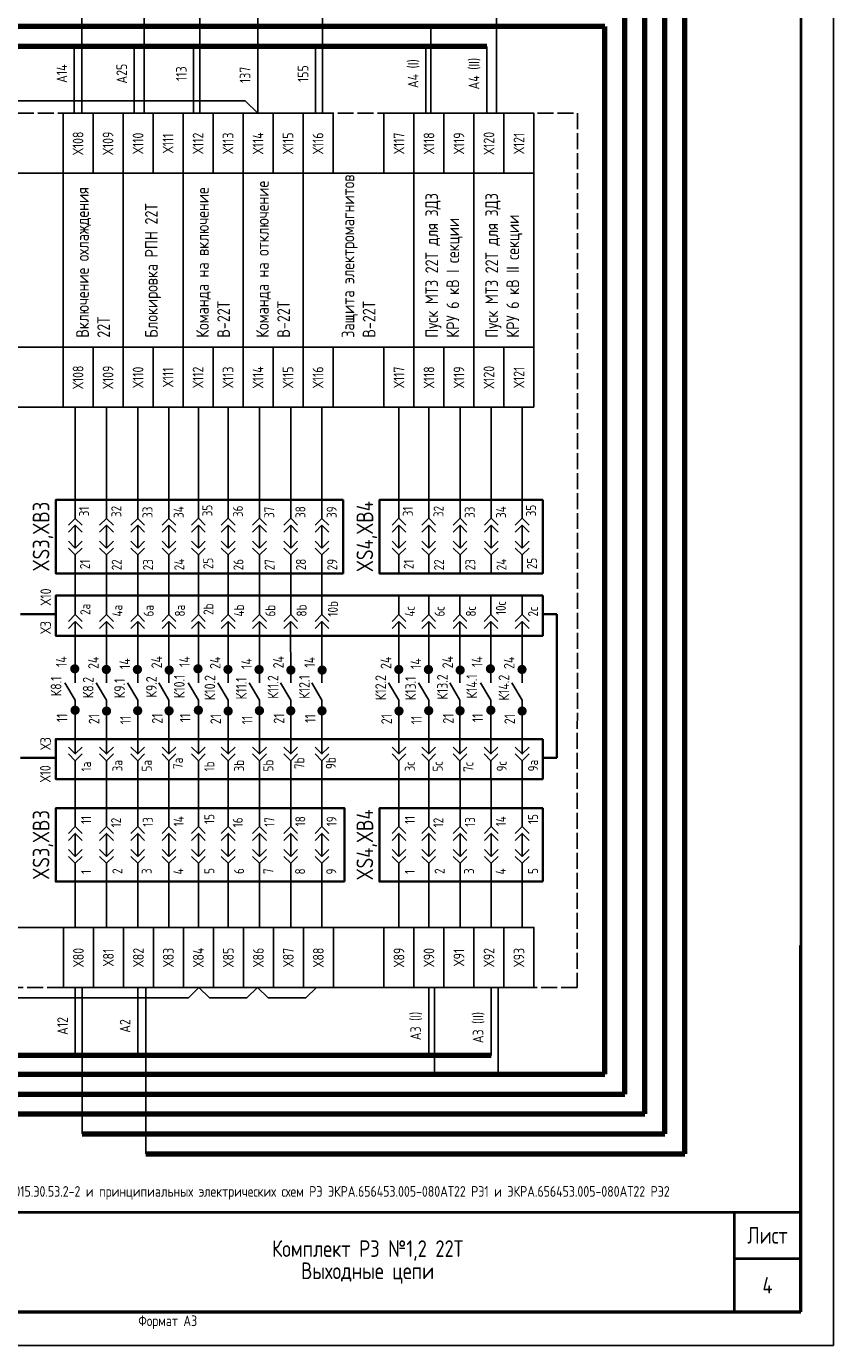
# Model space of a CAD drawing. Header units: millimetres. Extents: x 616 to 6446, y 2590 to 5711.
# Tile 13 of 50: x 2653 to 2774, y 3305 to 3503. Entities that reach past the tile are written whole.
import ezdxf

# ---------------------------------------------------------------- set-up
doc = ezdxf.new("R2010")
doc.units = ezdxf.units.MM
doc.linetypes.add('ACAD_ISO02W100', pattern=[15, 12, -3])
doc.layers.add('основная 0.5', color=7, linetype='Continuous', lineweight=50)
doc.styles.add('SIMPLEX', font='GOST.ttf', dxfattribs={"height": 5})

msp = doc.modelspace()

# ---------------------------------------------------------------- hatches: boundary and pattern name
for points in [[(2660.62, 3407.62, 1), (2660.62, 3406.23, 1)], [(2679.11, 3407.62, 1), (2679.11, 3406.23, 1)], [(2722.99, 3407.62, 1), (2722.99, 3406.23, 1)], [(2665.36, 3407.52, 1), (2665.36, 3406.13, 1)], [(2670.02, 3407.52, 1), (2670.02, 3406.12, 1)], [(2674.79, 3407.43, 1), (2674.79, 3406.04, 1)], [(2683.61, 3407.52, 1), (2683.61, 3406.13, 1)], [(2688.28, 3407.52, 1), (2688.28, 3406.12, 1)], [(2693.05, 3407.43, 1), (2693.05, 3406.04, 1)], [(2697.74, 3407.43, 1), (2697.74, 3406.04, 1)], [(2709.24, 3407.52, 1), (2709.24, 3406.13, 1)], [(2713.69, 3407.52, 1), (2713.69, 3406.12, 1)], [(2718.45, 3407.43, 1), (2718.45, 3406.04, 1)], [(2727.73, 3407.52, 1), (2727.73, 3406.13, 1)], [(2660.68, 3401.41, 1), (2660.68, 3400.01, 1)], [(2665.39, 3401.28, 1), (2665.39, 3399.89, 1)], [(2670.07, 3401.34, 1), (2670.07, 3399.94, 1)], [(2674.77, 3401.32, 1), (2674.77, 3399.92, 1)], [(2679.17, 3401.41, 1), (2679.17, 3400.01, 1)], [(2683.64, 3401.28, 1), (2683.64, 3399.89, 1)], [(2688.33, 3401.34, 1), (2688.33, 3399.94, 1)], [(2693.03, 3401.32, 1), (2693.03, 3399.92, 1)], [(2697.72, 3401.32, 1), (2697.72, 3399.92, 1)], [(2709.27, 3401.28, 1), (2709.27, 3399.89, 1)], [(2713.73, 3401.34, 1), (2713.73, 3399.94, 1)], [(2718.43, 3401.32, 1), (2718.43, 3399.92, 1)], [(2723.05, 3401.41, 1), (2723.05, 3400.01, 1)], [(2727.75, 3401.28, 1), (2727.75, 3399.89, 1)]]:
    msp.add_hatch(color=256).paths.add_polyline_path(points)

# ---------------------------------------------------------------- linework, layer by layer
for p, q in [((2774.48, 3305.35), (2774.48, 3602.4)), ((2774.48, 3305.35), (2774.48, 3602.4)), ((2679.4, 3490.31), (2679.4, 3518.31)), ((2688.08, 3490.31), (2688.08, 3518.31)), ((2697.79, 3490.31), (2697.79, 3518.31)), ((2671.02, 3490.31), (2671.02, 3515.31)), ((2661.69, 3490.31), (2661.69, 3512.31)), ((2723.88, 3490.31), (2723.88, 3506.31)), ((2714.07, 3490.31), (2714.07, 3503.31)), ((2584.79, 3492.19), (2686.2, 3492.19)), ((2686.2, 3492.19), (2688.08, 3490.31)), ((2658.87, 3481.31), (2651.17, 3481.31)), ((2683.73, 3481.31), (2676.87, 3481.31)), ((2658.87, 3455.19), (2651.17, 3455.19)), ((2683.73, 3455.19), (2676.87, 3455.19)), ((2658.87, 3446.19), (2651.17, 3446.19)), ((2660.7, 3446.19), (2660.7, 3431.24)), ((2665.39, 3446.19), (2665.39, 3431.24)), ((2670.08, 3446.19), (2670.08, 3431.24)), ((2674.76, 3446.19), (2674.76, 3431.24)), ((2682.86, 3446.19), (2676, 3446.19)), ((2679.18, 3446.19), (2679.18, 3431.24)), ((2683.65, 3446.19), (2683.65, 3431.24)), ((2688.34, 3446.19), (2688.34, 3431.24)), ((2693.02, 3446.19), (2693.02, 3431.24)), ((2697.71, 3446.19), (2697.71, 3431.24)), ((2709.27, 3446.19), (2709.27, 3431.24)), ((2713.74, 3446.19), (2713.74, 3431.24)), ((2718.43, 3446.19), (2718.43, 3431.24)), ((2723.12, 3446.19), (2723.12, 3431.24)), ((2727.76, 3446.19), (2727.76, 3431.24)), ((2660.7, 3432.27), (2660.7, 3429.51)), ((2665.39, 3432.27), (2665.39, 3429.51)), ((2670.08, 3432.27), (2670.08, 3429.51)), ((2674.76, 3432.27), (2674.76, 3429.51)), ((2679.18, 3432.27), (2679.18, 3429.52)), ((2683.65, 3432.27), (2683.65, 3429.52)), ((2688.34, 3432.27), (2688.34, 3429.52)), ((2693.02, 3432.27), (2693.02, 3429.52)), ((2697.71, 3432.27), (2697.71, 3429.51)), ((2709.27, 3432.27), (2709.27, 3429.52)), ((2713.74, 3432.27), (2713.74, 3429.52)), ((2718.43, 3432.27), (2718.43, 3429.52)), ((2723.12, 3432.27), (2723.12, 3429.52)), ((2727.76, 3432.27), (2727.76, 3429.52)), ((2660.7, 3428.48), (2660.7, 3425.04)), ((2665.39, 3428.48), (2665.39, 3425.04)), ((2670.08, 3428.48), (2670.08, 3425.04)), ((2674.76, 3428.48), (2674.76, 3425.04)), ((2679.18, 3428.48), (2679.18, 3425.04)), ((2683.65, 3428.48), (2683.65, 3425.04)), ((2688.34, 3428.48), (2688.34, 3425.04)), ((2693.02, 3428.48), (2693.02, 3425.04)), ((2697.71, 3428.48), (2697.71, 3425.04)), ((2709.27, 3428.48), (2709.27, 3425.04)), ((2713.74, 3428.48), (2713.74, 3425.04)), ((2718.43, 3428.48), (2718.43, 3425.04)), ((2723.12, 3428.48), (2723.12, 3425.04)), ((2727.76, 3428.48), (2727.76, 3425.04)), ((2660.7, 3424.01), (2660.7, 3421.25)), ((2665.39, 3424.01), (2665.39, 3421.25)), ((2670.08, 3424.01), (2670.08, 3421.25)), ((2674.76, 3424.01), (2674.76, 3421.25)), ((2679.18, 3424.01), (2679.18, 3421.25)), ((2683.65, 3424.01), (2683.65, 3421.25)), ((2688.34, 3424.01), (2688.34, 3421.25)), ((2693.02, 3424.01), (2693.02, 3421.25)), ((2697.71, 3424.01), (2697.71, 3421.25)), ((2709.27, 3424.01), (2709.27, 3421.25)), ((2713.74, 3424.01), (2713.74, 3421.25)), ((2718.43, 3424.01), (2718.43, 3421.25)), ((2723.12, 3424.01), (2723.12, 3421.25)), ((2727.76, 3424.01), (2727.76, 3421.25)), ((2660.7, 3417.81), (2660.7, 3421.25)), ((2660.7, 3417.81), (2660.7, 3421.25)), ((2665.39, 3417.81), (2665.39, 3421.25)), ((2670.08, 3417.81), (2670.08, 3421.25)), ((2674.76, 3417.81), (2674.76, 3421.25)), ((2679.18, 3417.81), (2679.18, 3421.25)), ((2683.65, 3417.81), (2683.65, 3421.25)), ((2688.34, 3417.81), (2688.34, 3421.25)), ((2693.03, 3417.81), (2693.03, 3421.25)), ((2697.71, 3417.81), (2697.71, 3421.25)), ((2660.7, 3417.81), (2660.7, 3415.06)), ((2665.39, 3417.81), (2665.39, 3415.06)), ((2670.08, 3417.81), (2670.08, 3415.06)), ((2674.76, 3417.81), (2674.76, 3415.06)), ((2679.18, 3417.81), (2679.18, 3415.06)), ((2683.65, 3417.81), (2683.65, 3415.06)), ((2688.34, 3417.81), (2688.34, 3415.06)), ((2693.02, 3417.81), (2693.02, 3415.06)), ((2697.71, 3417.81), (2697.71, 3415.06)), ((2709.27, 3417.81), (2709.27, 3415.06)), ((2713.74, 3417.81), (2713.74, 3415.06)), ((2718.42, 3417.81), (2718.42, 3415.06)), ((2723.06, 3417.81), (2723.06, 3415.06)), ((2727.76, 3417.81), (2727.76, 3415.06)), ((2660.69, 3414.02), (2660.7, 3404.82)), ((2665.39, 3414.02), (2665.39, 3404.82)), ((2670.08, 3414.02), (2670.08, 3404.82)), ((2674.75, 3414.01), (2674.76, 3404.82)), ((2679.17, 3414.02), (2679.18, 3404.82)), ((2683.65, 3414.02), (2683.65, 3404.82)), ((2688.34, 3414.02), (2688.34, 3404.82)), ((2693.01, 3414.01), (2693.02, 3404.82)), ((2697.7, 3414.01), (2697.71, 3404.82)), ((2709.27, 3414.02), (2709.27, 3404.82)), ((2713.74, 3414.02), (2713.74, 3404.82)), ((2718.41, 3414.01), (2718.42, 3404.82)), ((2723.06, 3414.02), (2723.06, 3404.82)), ((2727.76, 3414.02), (2727.76, 3404.82)), ((2659.15, 3404.82), (2660.7, 3402.24)), ((2663.84, 3404.82), (2665.39, 3402.24)), ((2668.53, 3404.82), (2670.08, 3402.24)), ((2673.22, 3404.82), (2674.76, 3402.24)), ((2677.63, 3404.82), (2679.18, 3402.24)), ((2682.1, 3404.82), (2683.65, 3402.24)), ((2686.79, 3404.82), (2688.34, 3402.24)), ((2691.47, 3404.82), (2693.02, 3402.24)), ((2696.17, 3404.82), (2697.71, 3402.24)), ((2707.72, 3404.82), (2709.27, 3402.24)), ((2712.19, 3404.82), (2713.74, 3402.24)), ((2716.88, 3404.82), (2718.42, 3402.24)), ((2721.51, 3404.82), (2723.06, 3402.24)), ((2726.21, 3404.82), (2727.76, 3402.24)), ((2660.7, 3402.24), (2660.7, 3394.16)), ((2665.39, 3402.24), (2665.39, 3394.16)), ((2670.08, 3402.24), (2670.08, 3394.16)), ((2674.76, 3402.24), (2674.76, 3394.16)), ((2679.18, 3402.24), (2679.18, 3394.16)), ((2683.65, 3402.24), (2683.65, 3394.16)), ((2688.34, 3402.24), (2688.34, 3394.16)), ((2693.02, 3402.24), (2693.02, 3394.16)), ((2697.71, 3402.24), (2697.71, 3394.16)), ((2709.27, 3402.24), (2709.27, 3394.16)), ((2713.74, 3402.24), (2713.74, 3394.16)), ((2718.42, 3402.24), (2718.42, 3394.16)), ((2723.06, 3402.24), (2723.06, 3394.16)), ((2727.76, 3402.24), (2727.76, 3394.16)), ((2660.7, 3390.37), (2660.7, 3393.13)), ((2665.39, 3390.37), (2665.39, 3393.13)), ((2670.08, 3390.37), (2670.08, 3393.13)), ((2674.76, 3390.37), (2674.76, 3393.13)), ((2679.18, 3390.37), (2679.18, 3393.13)), ((2683.65, 3390.37), (2683.65, 3393.13)), ((2688.34, 3390.37), (2688.34, 3393.13)), ((2693.02, 3390.37), (2693.02, 3393.13)), ((2697.71, 3390.37), (2697.71, 3393.13)), ((2709.27, 3390.37), (2709.27, 3393.13)), ((2713.74, 3390.37), (2713.74, 3393.13)), ((2718.42, 3390.37), (2718.42, 3393.13)), ((2723.06, 3390.37), (2723.06, 3393.13)), ((2727.76, 3390.37), (2727.76, 3393.13)), ((2660.7, 3390.37), (2660.7, 3386)), ((2665.39, 3390.37), (2665.39, 3386)), ((2670.08, 3390.37), (2670.08, 3386)), ((2674.76, 3390.37), (2674.76, 3386)), ((2679.18, 3390.37), (2679.18, 3386)), ((2683.65, 3390.37), (2683.65, 3386)), ((2688.34, 3390.37), (2688.34, 3386)), ((2693.02, 3390.37), (2693.02, 3386)), ((2697.71, 3390.37), (2697.71, 3386)), ((2709.27, 3390.37), (2709.27, 3386)), ((2713.74, 3390.37), (2713.74, 3386)), ((2718.43, 3390.37), (2718.43, 3386)), ((2723.12, 3390.37), (2723.12, 3386)), ((2727.76, 3390.37), (2727.76, 3386)), ((2660.7, 3383.25), (2660.7, 3386)), ((2665.39, 3383.25), (2665.39, 3386)), ((2670.08, 3383.25), (2670.08, 3386)), ((2674.76, 3383.25), (2674.76, 3386)), ((2679.18, 3383.25), (2679.18, 3386)), ((2683.65, 3383.25), (2683.65, 3386)), ((2688.34, 3383.25), (2688.34, 3386)), ((2693.02, 3383.25), (2693.02, 3386)), ((2697.71, 3383.25), (2697.71, 3386)), ((2709.27, 3383.25), (2709.27, 3386)), ((2713.74, 3383.25), (2713.74, 3386)), ((2718.43, 3383.25), (2718.43, 3386)), ((2723.12, 3383.25), (2723.12, 3386)), ((2727.76, 3383.25), (2727.76, 3386)), ((2660.7, 3378.77), (2660.7, 3382.21)), ((2665.39, 3378.77), (2665.39, 3382.21)), ((2670.08, 3378.77), (2670.08, 3382.21)), ((2674.76, 3378.77), (2674.76, 3382.21)), ((2679.18, 3378.77), (2679.18, 3382.21)), ((2683.65, 3378.77), (2683.65, 3382.21)), ((2688.34, 3378.77), (2688.34, 3382.21)), ((2693.02, 3378.77), (2693.02, 3382.21)), ((2697.71, 3378.77), (2697.71, 3382.21)), ((2709.27, 3378.77), (2709.27, 3382.21)), ((2713.74, 3378.77), (2713.74, 3382.21)), ((2718.43, 3378.77), (2718.43, 3382.21)), ((2723.12, 3378.77), (2723.12, 3382.21)), ((2727.76, 3378.77), (2727.76, 3382.21)), ((2660.7, 3374.98), (2660.7, 3377.74)), ((2665.39, 3374.98), (2665.39, 3377.74)), ((2670.08, 3374.98), (2670.08, 3377.74)), ((2674.76, 3374.98), (2674.76, 3377.74)), ((2679.18, 3374.98), (2679.18, 3377.74)), ((2683.65, 3374.98), (2683.65, 3377.74)), ((2688.34, 3374.98), (2688.34, 3377.74)), ((2693.02, 3374.98), (2693.02, 3377.74)), ((2697.71, 3374.98), (2697.71, 3377.74)), ((2709.27, 3374.98), (2709.27, 3377.74)), ((2713.74, 3374.98), (2713.74, 3377.74)), ((2718.43, 3374.98), (2718.43, 3377.74)), ((2723.12, 3374.98), (2723.12, 3377.74)), ((2727.76, 3374.98), (2727.76, 3377.74)), ((2660.7, 3368.11), (2660.7, 3374.98)), ((2660.7, 3368.11), (2660.7, 3374.98)), ((2665.39, 3368.11), (2665.39, 3374.98)), ((2670.08, 3368.11), (2670.08, 3374.98)), ((2674.76, 3368.11), (2674.76, 3374.98)), ((2679.18, 3368.11), (2679.18, 3374.98)), ((2683.65, 3368.11), (2683.65, 3374.98)), ((2688.34, 3368.11), (2688.34, 3374.98)), ((2693.02, 3368.11), (2693.02, 3374.98)), ((2697.71, 3368.11), (2697.71, 3374.98)), ((2709.27, 3368.11), (2709.27, 3374.98)), ((2713.74, 3368.11), (2713.74, 3374.98)), ((2718.43, 3368.11), (2718.43, 3374.98)), ((2723.12, 3368.11), (2723.12, 3374.98)), ((2727.76, 3368.11), (2727.76, 3374.98)), ((2651.17, 3368.11), (2658.92, 3368.11)), ((2676, 3368.11), (2682.86, 3368.11)), ((2661.72, 3359.11), (2661.72, 3337.11)), ((2671.3, 3359.11), (2671.3, 3334.11)), ((2677.67, 3357.53), (2679.25, 3359.11)), ((2679.25, 3359.11), (2680.83, 3357.53)), ((2686.45, 3357.53), (2688.03, 3359.11)), ((2688.03, 3359.11), (2689.62, 3357.53)), ((2695.29, 3357.53), (2696.87, 3359.11)), ((2714.62, 3359.11), (2714.62, 3346.11)), ((2724.14, 3359.11), (2724.14, 3346.11)), ((2584.35, 3357.53), (2677.67, 3357.53)), ((2680.83, 3357.53), (2686.45, 3357.53)), ((2689.62, 3357.53), (2695.29, 3357.53)), ((2354.47, 3305.35), (2774.48, 3305.35))]:
    msp.add_line(p, q)
at = {"lineweight": 40}
for p, q in [((2769.56, 3597.4), (2769.56, 3310.4)), ((2759.56, 3325.4), (2759.56, 3310.4)), ((2759.56, 3318.4), (2769.56, 3318.4)), ((2374.47, 3310.4), (2769.56, 3310.4))]:
    msp.add_line(p, q, dxfattribs=at)
at = {"lineweight": 80}
for p, q in [((2752.17, 3334.11), (2752.17, 3515.31)), ((2749.17, 3337.11), (2749.17, 3512.31)), ((2746.17, 3340.11), (2746.17, 3509.31)), ((2743.17, 3343.11), (2743.17, 3506.31)), ((2740.17, 3503.31), (2488.55, 3503.31)), ((2740.17, 3346.11), (2740.17, 3503.31)), ((2592.67, 3346.11), (2740.17, 3346.11)), ((2602.16, 3343.11), (2743.17, 3343.11)), ((2611.13, 3340.11), (2746.17, 3340.11)), ((2661.72, 3337.11), (2749.17, 3337.11)), ((2671.3, 3334.11), (2752.17, 3334.11))]:
    msp.add_line(p, q, dxfattribs=at)
at = {"color": 3, "lineweight": 80}
for p, q in [((2722.45, 3500.31), (2420.64, 3500.31)), ((2723.12, 3348.88), (2421.5, 3348.88))]:
    msp.add_line(p, q, dxfattribs=at)
at = {"color": 3}
for p, q in [((2660.53, 3490.31), (2660.53, 3500.31)), ((2669.52, 3490.31), (2669.52, 3500.31)), ((2678.44, 3490.31), (2678.44, 3500.31)), ((2696.72, 3490.31), (2696.72, 3500.31)), ((2713.31, 3490.31), (2713.31, 3500.31)), ((2722.45, 3490.31), (2722.45, 3500.31)), ((2660.7, 3359.11), (2660.7, 3349.11)), ((2670.08, 3359.11), (2670.08, 3349.11)), ((2713.74, 3359.11), (2713.74, 3348.88)), ((2723.12, 3359.11), (2723.12, 3348.88))]:
    msp.add_line(p, q, dxfattribs=at)
at = {"lineweight": 35}
for p, q in [((2657.76, 3415.14), (2652.49, 3415.14)), ((2732.93, 3415.14), (2730.84, 3415.14)), ((2732.93, 3393.54), (2732.93, 3415.14)), ((2657.76, 3393.54), (2652.49, 3393.54)), ((2732.93, 3393.54), (2730.84, 3393.54))]:
    msp.add_line(p, q, dxfattribs=at)
at = {"color": 32, "linetype": 'ACAD_ISO02W100', "ltscale": 0.2, "true_color": 0xcd6928}
msp.add_lwpolyline([(2721.88, 3359.11), (2571.03, 3359.11), (2571.07, 3490.31), (2736.05, 3490.31), (2736.02, 3359.11), (2721.88, 3359.11)], dxfattribs=at)
for points in [[(2663.37, 3481.31), (2663.37, 3490.31), (2658.87, 3490.31), (2658.87, 3481.31)], [(2667.87, 3481.31), (2667.87, 3490.31), (2663.37, 3490.31), (2663.37, 3481.31)], [(2672.37, 3481.31), (2672.37, 3490.31), (2667.87, 3490.31), (2667.87, 3481.31)], [(2676.87, 3481.31), (2676.87, 3490.31), (2672.37, 3490.31), (2672.37, 3481.31)], [(2681.37, 3481.31), (2681.37, 3490.31), (2676.87, 3490.31), (2676.87, 3481.31)], [(2685.87, 3481.31), (2685.87, 3490.31), (2681.37, 3490.31), (2681.37, 3481.31)], [(2690.37, 3481.31), (2690.37, 3490.31), (2685.87, 3490.31), (2685.87, 3481.31)], [(2694.87, 3481.31), (2694.87, 3490.31), (2690.37, 3490.31), (2690.37, 3481.31)], [(2699.37, 3481.31), (2699.37, 3490.31), (2694.87, 3490.31), (2694.87, 3481.31)], [(2711.52, 3481.31), (2711.52, 3490.31), (2707.02, 3490.31), (2707.02, 3481.31)], [(2716.02, 3481.31), (2716.02, 3490.31), (2711.52, 3490.31), (2711.52, 3481.31)], [(2720.52, 3481.31), (2720.52, 3490.31), (2716.02, 3490.31), (2716.02, 3481.31)], [(2725.02, 3481.31), (2725.02, 3490.31), (2720.52, 3490.31), (2720.52, 3481.31)], [(2729.52, 3481.31), (2729.52, 3490.31), (2725.02, 3490.31), (2725.02, 3481.31)], [(2667.87, 3455.19), (2667.87, 3481.31), (2658.87, 3481.31), (2658.87, 3455.19)], [(2676.87, 3455.19), (2676.87, 3481.31), (2667.87, 3481.31), (2667.87, 3455.19)], [(2685.87, 3455.19), (2685.87, 3481.31), (2676.87, 3481.31), (2676.87, 3455.19)], [(2694.87, 3455.19), (2694.87, 3481.31), (2685.87, 3481.31), (2685.87, 3455.19)], [(2711.52, 3455.19), (2711.52, 3481.31), (2694.87, 3481.31), (2694.87, 3455.19)], [(2720.52, 3455.19), (2720.52, 3481.31), (2711.52, 3481.31), (2711.52, 3455.19)], [(2729.52, 3455.19), (2729.52, 3481.31), (2720.52, 3481.31), (2720.52, 3455.19)], [(2663.37, 3446.19), (2663.37, 3455.19), (2658.87, 3455.19), (2658.87, 3446.19)], [(2667.87, 3446.19), (2667.87, 3455.19), (2663.37, 3455.19), (2663.37, 3446.19)], [(2672.37, 3446.19), (2672.37, 3455.19), (2667.87, 3455.19), (2667.87, 3446.19)], [(2676.87, 3446.19), (2676.87, 3455.19), (2672.37, 3455.19), (2672.37, 3446.19)], [(2681.37, 3446.19), (2681.37, 3455.19), (2676.87, 3455.19), (2676.87, 3446.19)], [(2685.87, 3446.19), (2685.87, 3455.19), (2681.37, 3455.19), (2681.37, 3446.19)], [(2690.37, 3446.19), (2690.37, 3455.19), (2685.87, 3455.19), (2685.87, 3446.19)], [(2694.87, 3446.19), (2694.87, 3455.19), (2690.37, 3455.19), (2690.37, 3446.19)], [(2699.37, 3446.19), (2699.37, 3455.19), (2694.87, 3455.19), (2694.87, 3446.19)], [(2707.02, 3446.19), (2707.02, 3455.19), (2699.37, 3455.19), (2699.37, 3446.19)], [(2711.52, 3446.19), (2711.52, 3455.19), (2707.02, 3455.19), (2707.02, 3446.19)], [(2716.02, 3446.19), (2716.02, 3455.19), (2711.52, 3455.19), (2711.52, 3446.19)], [(2720.52, 3446.19), (2720.52, 3455.19), (2716.02, 3455.19), (2716.02, 3446.19)], [(2725.02, 3446.19), (2725.02, 3455.19), (2720.52, 3455.19), (2720.52, 3446.19)], [(2729.52, 3446.19), (2729.52, 3455.19), (2725.02, 3455.19), (2725.02, 3446.19)], [(2663.42, 3359.11), (2663.42, 3368.11), (2658.92, 3368.11), (2658.92, 3359.11)], [(2667.92, 3359.11), (2667.92, 3368.11), (2663.42, 3368.11), (2663.42, 3359.11)], [(2672.42, 3359.11), (2672.42, 3368.11), (2667.92, 3368.11), (2667.92, 3359.11)], [(2676.92, 3359.11), (2676.92, 3368.11), (2672.42, 3368.11), (2672.42, 3359.11)], [(2681.42, 3359.11), (2681.42, 3368.11), (2676.92, 3368.11), (2676.92, 3359.11)], [(2685.92, 3359.11), (2685.92, 3368.11), (2681.42, 3368.11), (2681.42, 3359.11)], [(2690.42, 3359.11), (2690.42, 3368.11), (2685.92, 3368.11), (2685.92, 3359.11)], [(2694.92, 3359.11), (2694.92, 3368.11), (2690.42, 3368.11), (2690.42, 3359.11)], [(2699.42, 3359.11), (2699.42, 3368.11), (2694.92, 3368.11), (2694.92, 3359.11)], [(2707.02, 3359.11), (2707.02, 3368.11), (2699.42, 3368.11), (2699.42, 3359.11)], [(2711.52, 3359.11), (2711.52, 3368.11), (2707.02, 3368.11), (2707.02, 3359.11)], [(2716.02, 3359.11), (2716.02, 3368.11), (2711.52, 3368.11), (2711.52, 3359.11)], [(2720.52, 3359.11), (2720.52, 3368.11), (2716.02, 3368.11), (2716.02, 3359.11)], [(2725.02, 3359.11), (2725.02, 3368.11), (2720.52, 3368.11), (2720.52, 3359.11)], [(2729.52, 3359.11), (2729.52, 3368.11), (2725.02, 3368.11), (2725.02, 3359.11)]]:
    msp.add_lwpolyline(points, close=True)
at = {"lineweight": 35}
for points in [[(2700.88, 3432.27), (2700.88, 3421.25), (2657.76, 3421.25), (2657.76, 3432.27)], [(2730.84, 3432.27), (2730.84, 3421.25), (2706.34, 3421.25), (2706.34, 3432.27)], [(2730.84, 3417.92), (2730.84, 3411.9), (2657.76, 3411.9), (2657.76, 3417.92)], [(2730.84, 3396.39), (2730.84, 3390.37), (2657.76, 3390.37), (2657.76, 3396.39)], [(2701.11, 3374.98), (2701.11, 3386), (2657.76, 3386), (2657.76, 3374.98)], [(2730.84, 3374.98), (2730.84, 3386), (2706.34, 3386), (2706.34, 3374.98)]]:
    msp.add_lwpolyline(points, close=True, dxfattribs=at)
for points in [[(2659.66, 3428.48), (2660.7, 3429.51), (2661.73, 3428.48)], [(2664.36, 3428.48), (2665.39, 3429.51), (2666.42, 3428.48)], [(2669.05, 3428.48), (2670.08, 3429.51), (2671.11, 3428.48)], [(2673.73, 3428.48), (2674.76, 3429.51), (2675.8, 3428.48)], [(2678.15, 3428.48), (2679.18, 3429.52), (2680.21, 3428.48)], [(2682.61, 3428.48), (2683.65, 3429.52), (2684.68, 3428.48)], [(2687.31, 3428.48), (2688.34, 3429.52), (2689.37, 3428.48)], [(2691.99, 3428.48), (2693.02, 3429.52), (2694.05, 3428.48)], [(2696.68, 3428.48), (2697.71, 3429.51), (2698.75, 3428.48)], [(2708.24, 3428.48), (2709.27, 3429.52), (2710.31, 3428.48)], [(2712.71, 3428.48), (2713.74, 3429.52), (2714.77, 3428.48)], [(2717.4, 3428.48), (2718.43, 3429.52), (2719.47, 3428.48)], [(2722.08, 3428.48), (2723.12, 3429.52), (2724.15, 3428.48)], [(2726.72, 3428.48), (2727.76, 3429.52), (2728.79, 3428.48)], [(2659.66, 3427.45), (2660.7, 3428.48), (2661.73, 3427.45)], [(2664.36, 3427.45), (2665.39, 3428.48), (2666.42, 3427.45)], [(2669.05, 3427.45), (2670.08, 3428.48), (2671.11, 3427.45)], [(2673.73, 3427.45), (2674.76, 3428.48), (2675.8, 3427.45)], [(2678.15, 3427.45), (2679.18, 3428.48), (2680.21, 3427.45)], [(2682.61, 3427.45), (2683.65, 3428.48), (2684.68, 3427.45)], [(2687.31, 3427.45), (2688.34, 3428.48), (2689.37, 3427.45)], [(2691.99, 3427.45), (2693.02, 3428.48), (2694.05, 3427.45)], [(2696.68, 3427.45), (2697.71, 3428.48), (2698.75, 3427.45)], [(2708.24, 3427.45), (2709.27, 3428.48), (2710.31, 3427.45)], [(2712.71, 3427.45), (2713.74, 3428.48), (2714.77, 3427.45)], [(2717.4, 3427.45), (2718.43, 3428.48), (2719.47, 3427.45)], [(2722.08, 3427.45), (2723.12, 3428.48), (2724.15, 3427.45)], [(2726.72, 3427.45), (2727.76, 3428.48), (2728.79, 3427.45)], [(2659.66, 3426.07), (2660.7, 3425.04), (2661.73, 3426.07)], [(2664.36, 3426.07), (2665.39, 3425.04), (2666.42, 3426.07)], [(2669.05, 3426.07), (2670.08, 3425.04), (2671.11, 3426.07)], [(2673.73, 3426.07), (2674.76, 3425.04), (2675.8, 3426.07)], [(2678.15, 3426.07), (2679.18, 3425.04), (2680.21, 3426.07)], [(2682.61, 3426.07), (2683.65, 3425.04), (2684.68, 3426.07)], [(2687.31, 3426.07), (2688.34, 3425.04), (2689.37, 3426.07)], [(2691.99, 3426.07), (2693.02, 3425.04), (2694.05, 3426.07)], [(2696.68, 3426.07), (2697.71, 3425.04), (2698.75, 3426.07)], [(2708.24, 3426.07), (2709.27, 3425.04), (2710.31, 3426.07)], [(2712.71, 3426.07), (2713.74, 3425.04), (2714.77, 3426.07)], [(2717.4, 3426.07), (2718.43, 3425.04), (2719.47, 3426.07)], [(2722.08, 3426.07), (2723.12, 3425.04), (2724.15, 3426.07)], [(2726.72, 3426.07), (2727.76, 3425.04), (2728.79, 3426.07)], [(2659.66, 3425.04), (2660.7, 3424.01), (2661.73, 3425.04)], [(2664.36, 3425.04), (2665.39, 3424.01), (2666.42, 3425.04)], [(2669.05, 3425.04), (2670.08, 3424.01), (2671.11, 3425.04)], [(2673.73, 3425.04), (2674.76, 3424.01), (2675.8, 3425.04)], [(2678.15, 3425.04), (2679.18, 3424.01), (2680.21, 3425.04)], [(2682.61, 3425.04), (2683.65, 3424.01), (2684.68, 3425.04)], [(2687.31, 3425.04), (2688.34, 3424.01), (2689.37, 3425.04)], [(2691.99, 3425.04), (2693.02, 3424.01), (2694.05, 3425.04)], [(2696.68, 3425.04), (2697.71, 3424.01), (2698.75, 3425.04)], [(2708.24, 3425.04), (2709.27, 3424.01), (2710.31, 3425.04)], [(2712.71, 3425.04), (2713.74, 3424.01), (2714.77, 3425.04)], [(2717.4, 3425.04), (2718.43, 3424.01), (2719.47, 3425.04)], [(2722.08, 3425.04), (2723.12, 3424.01), (2724.15, 3425.04)], [(2726.72, 3425.04), (2727.76, 3424.01), (2728.79, 3425.04)], [(2659.66, 3414.02), (2660.7, 3415.06), (2661.73, 3414.02)], [(2659.66, 3412.99), (2660.7, 3414.02), (2661.73, 3412.99)], [(2664.36, 3414.02), (2665.39, 3415.06), (2666.42, 3414.02)], [(2664.36, 3412.99), (2665.39, 3414.02), (2666.42, 3412.99)], [(2669.05, 3414.02), (2670.08, 3415.06), (2671.11, 3414.02)], [(2669.05, 3412.99), (2670.08, 3414.02), (2671.11, 3412.99)], [(2673.73, 3414.02), (2674.76, 3415.06), (2675.8, 3414.02)], [(2673.73, 3412.99), (2674.76, 3414.02), (2675.8, 3412.99)], [(2678.15, 3414.02), (2679.18, 3415.06), (2680.21, 3414.02)], [(2678.15, 3412.99), (2679.18, 3414.02), (2680.21, 3412.99)], [(2682.61, 3414.02), (2683.65, 3415.06), (2684.68, 3414.02)], [(2682.61, 3412.99), (2683.65, 3414.02), (2684.68, 3412.99)], [(2687.31, 3414.02), (2688.34, 3415.06), (2689.37, 3414.02)], [(2687.31, 3412.99), (2688.34, 3414.02), (2689.37, 3412.99)], [(2691.99, 3414.02), (2693.02, 3415.06), (2694.05, 3414.02)], [(2691.99, 3412.99), (2693.02, 3414.02), (2694.05, 3412.99)], [(2696.68, 3414.02), (2697.71, 3415.06), (2698.75, 3414.02)], [(2696.68, 3412.99), (2697.71, 3414.02), (2698.75, 3412.99)], [(2708.24, 3414.02), (2709.27, 3415.06), (2710.31, 3414.02)], [(2708.24, 3412.99), (2709.27, 3414.02), (2710.31, 3412.99)], [(2712.71, 3414.02), (2713.74, 3415.06), (2714.77, 3414.02)], [(2712.71, 3412.99), (2713.74, 3414.02), (2714.77, 3412.99)], [(2717.39, 3414.02), (2718.42, 3415.06), (2719.46, 3414.02)], [(2717.39, 3412.99), (2718.42, 3414.02), (2719.46, 3412.99)], [(2722.03, 3414.02), (2723.06, 3415.06), (2724.1, 3414.02)], [(2722.03, 3412.99), (2723.06, 3414.02), (2724.1, 3412.99)], [(2726.72, 3414.02), (2727.76, 3415.06), (2728.79, 3414.02)], [(2726.72, 3412.99), (2727.76, 3414.02), (2728.79, 3412.99)], [(2659.66, 3395.19), (2660.7, 3394.16), (2661.73, 3395.19)], [(2659.66, 3394.16), (2660.7, 3393.13), (2661.73, 3394.16)], [(2664.36, 3395.19), (2665.39, 3394.16), (2666.42, 3395.19)], [(2664.36, 3394.16), (2665.39, 3393.13), (2666.42, 3394.16)], [(2669.05, 3395.19), (2670.08, 3394.16), (2671.11, 3395.19)], [(2669.05, 3394.16), (2670.08, 3393.13), (2671.11, 3394.16)], [(2673.73, 3395.19), (2674.76, 3394.16), (2675.8, 3395.19)], [(2673.73, 3394.16), (2674.76, 3393.13), (2675.8, 3394.16)], [(2678.15, 3395.19), (2679.18, 3394.16), (2680.21, 3395.19)], [(2678.15, 3394.16), (2679.18, 3393.13), (2680.21, 3394.16)], [(2682.61, 3395.19), (2683.65, 3394.16), (2684.68, 3395.19)], [(2682.61, 3394.16), (2683.65, 3393.13), (2684.68, 3394.16)], [(2687.31, 3395.19), (2688.34, 3394.16), (2689.37, 3395.19)], [(2687.31, 3394.16), (2688.34, 3393.13), (2689.37, 3394.16)], [(2691.99, 3395.19), (2693.02, 3394.16), (2694.05, 3395.19)], [(2691.99, 3394.16), (2693.02, 3393.13), (2694.05, 3394.16)], [(2696.68, 3395.19), (2697.71, 3394.16), (2698.75, 3395.19)], [(2696.68, 3394.16), (2697.71, 3393.13), (2698.75, 3394.16)], [(2708.24, 3395.19), (2709.27, 3394.16), (2710.31, 3395.19)], [(2708.24, 3394.16), (2709.27, 3393.13), (2710.31, 3394.16)], [(2712.71, 3395.19), (2713.74, 3394.16), (2714.77, 3395.19)], [(2712.71, 3394.16), (2713.74, 3393.13), (2714.77, 3394.16)], [(2717.39, 3395.19), (2718.42, 3394.16), (2719.46, 3395.19)], [(2717.39, 3394.16), (2718.42, 3393.13), (2719.46, 3394.16)], [(2722.03, 3395.19), (2723.06, 3394.16), (2724.1, 3395.19)], [(2722.03, 3394.16), (2723.06, 3393.13), (2724.1, 3394.16)], [(2726.72, 3395.19), (2727.76, 3394.16), (2728.79, 3395.19)], [(2726.72, 3394.16), (2727.76, 3393.13), (2728.79, 3394.16)], [(2659.66, 3382.21), (2660.7, 3383.25), (2661.73, 3382.21)], [(2659.66, 3381.18), (2660.7, 3382.21), (2661.73, 3381.18)], [(2664.36, 3382.21), (2665.39, 3383.25), (2666.42, 3382.21)], [(2664.36, 3381.18), (2665.39, 3382.21), (2666.42, 3381.18)], [(2669.05, 3382.21), (2670.08, 3383.25), (2671.11, 3382.21)], [(2669.05, 3381.18), (2670.08, 3382.21), (2671.11, 3381.18)], [(2673.73, 3382.21), (2674.76, 3383.25), (2675.8, 3382.21)], [(2673.73, 3381.18), (2674.76, 3382.21), (2675.8, 3381.18)], [(2678.15, 3382.21), (2679.18, 3383.25), (2680.21, 3382.21)], [(2678.15, 3381.18), (2679.18, 3382.21), (2680.21, 3381.18)], [(2682.61, 3382.21), (2683.65, 3383.25), (2684.68, 3382.21)], [(2682.61, 3381.18), (2683.65, 3382.21), (2684.68, 3381.18)], [(2687.31, 3382.21), (2688.34, 3383.25), (2689.37, 3382.21)], [(2687.31, 3381.18), (2688.34, 3382.21), (2689.37, 3381.18)], [(2691.99, 3382.21), (2693.02, 3383.25), (2694.05, 3382.21)], [(2691.99, 3381.18), (2693.02, 3382.21), (2694.05, 3381.18)], [(2696.68, 3382.21), (2697.71, 3383.25), (2698.75, 3382.21)], [(2696.68, 3381.18), (2697.71, 3382.21), (2698.75, 3381.18)], [(2708.24, 3382.21), (2709.27, 3383.25), (2710.31, 3382.21)], [(2708.24, 3381.18), (2709.27, 3382.21), (2710.31, 3381.18)], [(2712.71, 3382.21), (2713.74, 3383.25), (2714.77, 3382.21)], [(2712.71, 3381.18), (2713.74, 3382.21), (2714.77, 3381.18)], [(2717.4, 3382.21), (2718.43, 3383.25), (2719.47, 3382.21)], [(2717.4, 3381.18), (2718.43, 3382.21), (2719.47, 3381.18)], [(2722.08, 3382.21), (2723.12, 3383.25), (2724.15, 3382.21)], [(2722.08, 3381.18), (2723.12, 3382.21), (2724.15, 3381.18)], [(2726.72, 3382.21), (2727.76, 3383.25), (2728.79, 3382.21)], [(2726.72, 3381.18), (2727.76, 3382.21), (2728.79, 3381.18)], [(2659.66, 3379.8), (2660.7, 3378.77), (2661.73, 3379.8)], [(2659.66, 3378.77), (2660.7, 3377.74), (2661.73, 3378.77)], [(2664.36, 3379.8), (2665.39, 3378.77), (2666.42, 3379.8)], [(2664.36, 3378.77), (2665.39, 3377.74), (2666.42, 3378.77)], [(2669.05, 3379.8), (2670.08, 3378.77), (2671.11, 3379.8)], [(2669.05, 3378.77), (2670.08, 3377.74), (2671.11, 3378.77)], [(2673.73, 3379.8), (2674.76, 3378.77), (2675.8, 3379.8)], [(2673.73, 3378.77), (2674.76, 3377.74), (2675.8, 3378.77)], [(2678.15, 3379.8), (2679.18, 3378.77), (2680.21, 3379.8)], [(2678.15, 3378.77), (2679.18, 3377.74), (2680.21, 3378.77)], [(2682.61, 3379.8), (2683.65, 3378.77), (2684.68, 3379.8)], [(2682.61, 3378.77), (2683.65, 3377.74), (2684.68, 3378.77)], [(2687.31, 3379.8), (2688.34, 3378.77), (2689.37, 3379.8)], [(2687.31, 3378.77), (2688.34, 3377.74), (2689.37, 3378.77)], [(2691.99, 3379.8), (2693.02, 3378.77), (2694.05, 3379.8)], [(2691.99, 3378.77), (2693.02, 3377.74), (2694.05, 3378.77)], [(2696.68, 3379.8), (2697.71, 3378.77), (2698.75, 3379.8)], [(2696.68, 3378.77), (2697.71, 3377.74), (2698.75, 3378.77)], [(2708.24, 3379.8), (2709.27, 3378.77), (2710.31, 3379.8)], [(2708.24, 3378.77), (2709.27, 3377.74), (2710.31, 3378.77)], [(2712.71, 3379.8), (2713.74, 3378.77), (2714.77, 3379.8)], [(2712.71, 3378.77), (2713.74, 3377.74), (2714.77, 3378.77)], [(2717.4, 3379.8), (2718.43, 3378.77), (2719.47, 3379.8)], [(2717.4, 3378.77), (2718.43, 3377.74), (2719.47, 3378.77)], [(2722.08, 3379.8), (2723.12, 3378.77), (2724.15, 3379.8)], [(2722.08, 3378.77), (2723.12, 3377.74), (2724.15, 3378.77)], [(2726.72, 3379.8), (2727.76, 3378.77), (2728.79, 3379.8)], [(2726.72, 3378.77), (2727.76, 3377.74), (2728.79, 3378.77)]]:
    msp.add_lwpolyline(points)
at = {"layer": 'основная 0.5', "color": 0}
for p, q in [((2769.56, 3310.4), (2769.56, 3365.4)), ((2584.56, 3310.4), (2769.56, 3310.4))]:
    msp.add_line(p, q, dxfattribs=at)
at = {"layer": 'основная 0.5', "lineweight": 40}
msp.add_line((2649.56, 3325.4), (2769.56, 3325.4), dxfattribs=at)

# ---------------------------------------------------------------- texts
at = {"style": 'SIMPLEX'}
for s, p in [('31', (2662.77, 3429.82)), ('32', (2667.6, 3429.7)), ('33', (2672.29, 3429.57)), ('34', (2676.97, 3429.57)), ('35', (2681.26, 3429.82)), ('36', (2685.85, 3429.7)), ('37', (2690.55, 3429.57)), ('38', (2695.23, 3429.57)), ('39', (2699.92, 3429.57)), ('31', (2711.35, 3429.82)), ('32', (2715.95, 3429.7)), ('33', (2720.64, 3429.57)), ('34', (2725.33, 3429.57)), ('35', (2729.83, 3429.82)), ('21', (2662.9, 3421.89)), ('22', (2667.67, 3421.71)), ('23', (2672.37, 3421.71)), ('24', (2677.05, 3421.71)), ('25', (2681.39, 3421.89)), ('26', (2685.93, 3421.71)), ('27', (2690.62, 3421.71)), ('28', (2695.31, 3421.71)), ('29', (2700, 3421.71)), ('21', (2711.48, 3421.89)), ('22', (2716.03, 3421.71)), ('23', (2720.72, 3421.71)), ('24', (2725.4, 3421.71)), ('25', (2729.96, 3421.89)), ('10b', (2700.1, 3414.77)), ('10с', (2725.31, 3415.01)), ('2а', (2662.95, 3415.01)), ('4а', (2667.77, 3414.77)), ('6а', (2672.46, 3414.77)), ('8а', (2677.15, 3414.77)), ('2b', (2681.43, 3415.01)), ('4b', (2686.03, 3414.77)), ('6b', (2690.72, 3414.77)), ('8b', (2695.4, 3414.77)), ('4с', (2711.65, 3414.77)), ('6с', (2716.12, 3414.77)), ('8с', (2720.81, 3414.77)), ('2с', (2730.14, 3414.77)), ('7а', (2676.84, 3391.88)), ('1b', (2681.56, 3391.53)), ('3b', (2686.03, 3391.53)), ('5b', (2690.43, 3391.51)), ('7b', (2695.09, 3391.88)), ('9b', (2699.79, 3391.88)), ('1а', (2663.08, 3391.53)), ('3а', (2667.77, 3391.53)), ('5а', (2672.18, 3391.51)), ('3с', (2711.65, 3391.53)), ('5с', (2715.84, 3391.51)), ('7с', (2720.44, 3391.46)), ('9с', (2725.44, 3391.53)), ('9а', (2730.14, 3391.53)), ('11', (2663.08, 3383.64)), ('15', (2681.56, 3383.64)), ('11', (2711.65, 3383.64)), ('15', (2730.14, 3383.64)), ('12', (2667.57, 3383.14)), ('13', (2672.34, 3383.22)), ('14', (2676.96, 3383.29)), ('16', (2685.83, 3383.14)), ('17', (2690.59, 3383.22)), ('18', (2695.21, 3383.29)), ('19', (2699.91, 3383.29)), ('12', (2715.92, 3383.14)), ('13', (2720.69, 3383.22)), ('14', (2725.31, 3383.29)), ('1', (2663.08, 3376.14)), ('2', (2667.77, 3376.14)), ('3', (2672.18, 3376.12)), ('4', (2676.92, 3376.06)), ('5', (2681.56, 3376.14)), ('6', (2686.03, 3376.14)), ('7', (2690.43, 3376.13)), ('8', (2695.18, 3376.06)), ('9', (2699.87, 3376.06)), ('1', (2711.65, 3376.14)), ('2', (2716.12, 3376.14)), ('3', (2720.53, 3376.13)), ('4', (2725.28, 3376.06)), ('5', (2730.14, 3376.14))]:
    msp.add_text(s, height=1.5, rotation=90, dxfattribs=at).set_placement(p)
at = {"color": 7, "char_height": 1.6, "attachment_point": 5, "rotation": 90, "style": 'SIMPLEX'}
for s, insert, width in [('{\\C256;A4 (II)}', (2720.61, 3496.25), 8.118), ('{\\C256;A14}', (2658.69, 3496.25), 8.118), ('{\\C256;A25}', (2667.68, 3496.25), 8.118), ('{\\C256;113}', (2676.61, 3496.25), 8.118), ('{\\C256;137}', (2686.18, 3496.07), 8.4822), ('{\\C256;155}', (2694.88, 3496.25), 8.118), ('{\\C256;A4 (I)}', (2711.47, 3496.25), 8.118), ('Х108', (2661.12, 3485.81), 9), ('Х109', (2665.62, 3485.81), 9), ('Х110', (2670.12, 3485.81), 9), ('Х111', (2674.62, 3485.81), 9), ('Х112', (2679.12, 3485.81), 9), ('Х113', (2683.62, 3485.81), 9), ('Х114', (2688.12, 3485.81), 9), ('Х115', (2692.62, 3485.81), 9), ('Х116', (2697.12, 3485.81), 9), ('Х117', (2709.27, 3485.81), 9), ('Х118', (2713.77, 3485.81), 9), ('Х119', (2718.27, 3485.81), 9), ('Х120', (2722.77, 3485.81), 9), ('Х121', (2727.27, 3485.81), 9), ('Х108', (2661.12, 3450.69), 9), ('Х109', (2665.62, 3450.69), 9), ('Х110', (2670.12, 3450.69), 9), ('Х111', (2674.62, 3450.69), 9), ('Х112', (2679.12, 3450.69), 9), ('Х113', (2683.62, 3450.69), 9), ('Х114', (2688.12, 3450.69), 9), ('Х115', (2692.62, 3450.69), 9), ('Х116', (2697.12, 3450.69), 9), ('Х117', (2709.27, 3450.69), 9), ('Х118', (2713.77, 3450.69), 9), ('Х119', (2718.27, 3450.69), 9), ('Х120', (2722.77, 3450.69), 9), ('Х121', (2727.27, 3450.69), 9), ('Х10', (2656.27, 3417.72), 5.1651), ('Х3', (2656.25, 3413.13), 3.5036), ('14', (2658.62, 3408.01), 5.1651), ('24', (2663.43, 3407.83), 5.1651), ('14', (2668.14, 3407.7), 5.1651), ('24', (2672.92, 3407.92), 5.1651), ('14', (2677.1, 3408.01), 5.1651), ('24', (2681.69, 3407.83), 5.1651), ('14', (2686.4, 3407.71), 5.1651), ('24', (2691.18, 3407.92), 5.1651), ('14', (2695.87, 3407.92), 5.1651), ('24', (2707.32, 3407.83), 5.1651), ('14', (2711.8, 3407.71), 5.1651), ('24', (2716.58, 3407.92), 5.1651), ('14', (2720.99, 3408.01), 5.1651), ('24', (2725.8, 3407.83), 5.1651), ('К8.1', (2657.82, 3404.28), 5.1651), ('К8.2', (2662.64, 3404.1), 5.1651), ('К9.1', (2667.35, 3403.98), 5.1651), ('К9.2', (2672.13, 3404.19), 5.1651), ('К10.1', (2676.31, 3404.28), 5.1651), ('К10.2', (2680.9, 3404.1), 5.1651), ('К11.1', (2685.61, 3403.98), 5.1651), ('К11.2', (2690.38, 3404.19), 5.1651), ('К12.1', (2695.08, 3404.19), 5.1651), ('К12.2', (2706.52, 3404.1), 5.1651), ('К13.1', (2711.01, 3403.98), 5.1651), ('К13.2', (2715.79, 3404.19), 5.1651), ('К14.1', (2720.19, 3404.28), 5.1651), ('\\pt1.6;К14.2', (2725.01, 3404.1), 5.1651), ('11', (2658.71, 3399.56), 5.1651), ('21', (2663.52, 3399.38), 5.1651), ('11', (2668.23, 3399.25), 5.1651), ('21', (2673.01, 3399.46), 5.1651), ('11', (2677.19, 3399.56), 5.1651), ('21', (2681.78, 3399.38), 5.1651), ('11', (2686.49, 3399.25), 5.1651), ('21', (2691.27, 3399.46), 5.1651), ('11', (2695.96, 3399.46), 5.1651), ('21', (2707.41, 3399.38), 5.1651), ('11', (2711.89, 3399.25), 5.1651), ('21', (2716.67, 3399.46), 5.1651), ('11', (2721.07, 3399.56), 5.1651), ('21', (2725.89, 3399.38), 5.1651), ('Х3', (2656.24, 3395.71), 3.5036), ('Х10', (2656.21, 3391.19), 5.1651), ('Х80', (2661.17, 3363.61), 9), ('Х81', (2665.67, 3363.61), 9), ('Х82', (2670.17, 3363.61), 9), ('Х83', (2674.67, 3363.61), 9), ('Х84', (2679.17, 3363.61), 9), ('Х85', (2683.67, 3363.61), 9), ('Х86', (2688.17, 3363.61), 9), ('Х87', (2692.67, 3363.61), 9), ('Х88', (2697.17, 3363.61), 9), ('Х89', (2709.27, 3363.61), 9), ('Х90', (2713.77, 3363.61), 9), ('Х91', (2718.27, 3363.61), 9), ('Х92', (2722.77, 3363.61), 9), ('Х93', (2727.27, 3363.61), 9), ('{\\C256;A12}', (2658.8, 3353.32), 8.4165), ('{\\C256;A2}', (2668.18, 3353.32), 8.4165), ('{\\C256;A3 (I)}', (2711.84, 3353.32), 8.4165), ('{\\C256;A3 (II)}', (2721.22, 3353.08), 8.4165)]:
    msp.add_mtext(s, dxfattribs=dict(at, insert=insert, width=width))
at = {"char_height": 1.9, "attachment_point": 4, "rotation": 90, "style": 'SIMPLEX'}
for s, insert, width in [('Команда на отключение В-22Т', (2690.37, 3456.62), 24.6928), ('Защита электромагнитов В-22Т', (2703.2, 3456.62), 24.6929), ('Блокировка РПН 22Т', (2672.37, 3456.62), 24.6929), ('Команда на включение В-22Т', (2681.37, 3456.62), 24.6928), ('Пуск МТЗ 22Т для ЗДЗ КРУ 6 кВ I секции ', (2716.02, 3456.62), 24.6928), ('Пуск МТЗ 22Т для ЗДЗ КРУ 6 кВ II секции ', (2725.02, 3456.62), 24.6929)]:
    msp.add_mtext(s, dxfattribs=dict(at, insert=insert, width=width))
at = {"color": 2, "true_color": 0xf1eb1f, "insert": (2663.37, 3456.62), "char_height": 1.9, "width": 24.6929, "attachment_point": 4, "rotation": 90, "style": 'SIMPLEX'}
msp.add_mtext('{\\C256;Включение охлаждения 22Т}', dxfattribs=at)
at = {"lineweight": 50, "char_height": 2.5, "width": 12.5578, "attachment_point": 5, "rotation": 90, "style": 'SIMPLEX'}
for s, insert in [('XS3,XB3', (2655.86, 3426.76)), ('XS4,XB4', (2704.44, 3426.76)), ('XS3,XB3', (2655.86, 3380.49)), ('XS4,XB4', (2704.44, 3380.49))]:
    msp.add_mtext(s, dxfattribs=dict(at, insert=insert))
at = {"lineweight": 35, "attachment_point": 5, "line_spacing_factor": 0.8, "style": 'SIMPLEX'}
for s, insert, char_height, width in [('\\pi-4.8,l6.4,t6.4;*^IСхемы выполнены на основании проекта 59427142.903.015.Э0.53.2-2 и принципиальных электрических схем РЭ ЭКРА.656453.005-080AТ22 РЭ1 и ЭКРА.656453.005-080AТ22 РЭ2', (2676.53, 3328.27), 1.6, 185), ('Лист', (2764.56, 3321.9), 2.5, 10), ('Комплект РЗ №1,2 22Т \\PВыходные цепи', (2704.56, 3317.9), 2.5, 110), ('4', (2764.56, 3314.4), 2.5, 10)]:
    msp.add_mtext(s, dxfattribs=dict(at, insert=insert, char_height=char_height, width=width))
at = {"lineweight": 30, "insert": (2670.16, 3309.87), "char_height": 1.6, "attachment_point": 1, "style": 'SIMPLEX'}
msp.add_mtext_dynamic_manual_height_columns('Формат А3', width=45.8537, gutter_width=12.5, heights=[0], dxfattribs=at)

doc.saveas('drawing.dxf')
